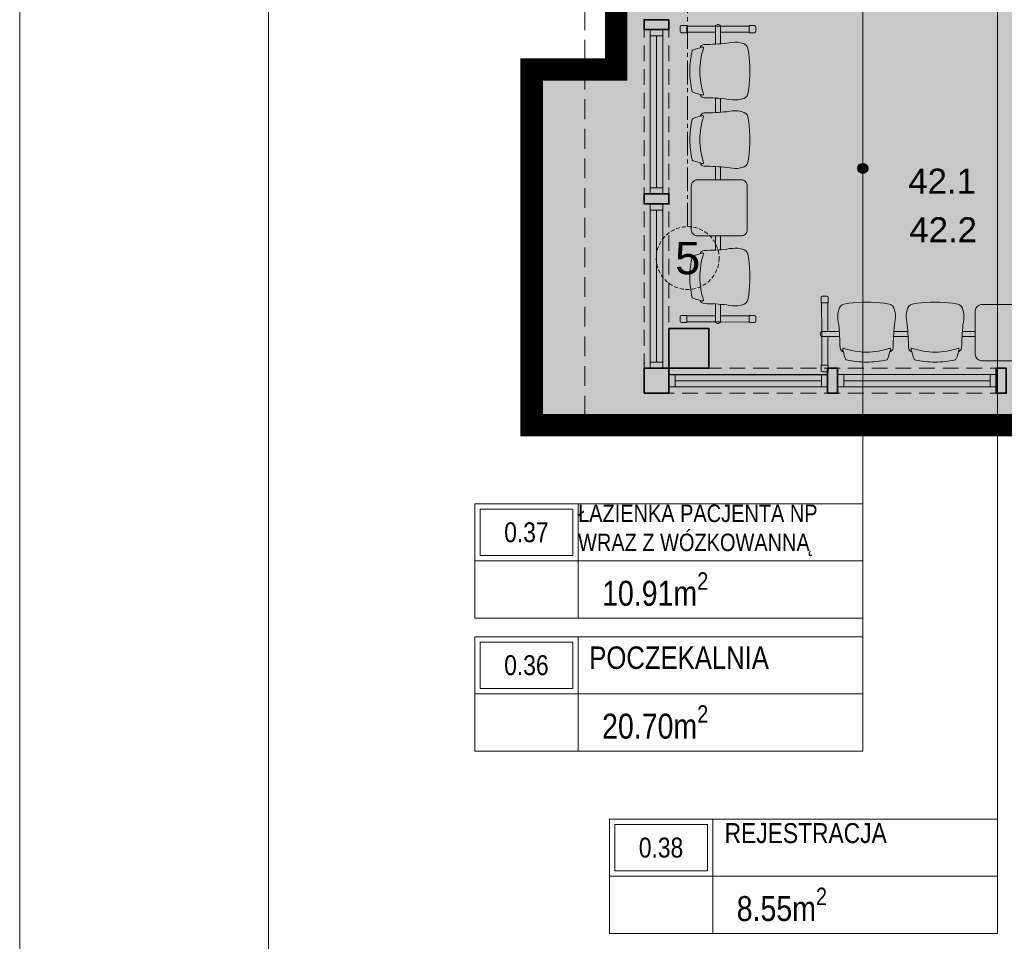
# Model space of a CAD drawing. Header units: millimetres. Extents: x -9409 to 0, y -5353 to 3057.
# Tile 2 of 256: x -9409 to -8618, y -4143 to -3403. Entities that reach past the tile are written whole.
import ezdxf
from ezdxf.enums import TextEntityAlignment as Align

# ---------------------------------------------------------------- set-up
doc = ezdxf.new("R2010")
doc.units = ezdxf.units.MM
for name, pattern in [('ACAD_ISO02W100', [15, 12, -3]), ('CACHE2', [4.7625, 3.175, -1.5875]), ('CENTER2', [28.575, 19.05, -3.175, 3.175, -3.175]), ('DASHED', [19.05, 12.7, -6.35]), ('DASHED2', [0.375, 0.25, -0.125])]:
    doc.linetypes.add(name, pattern=pattern)
for name, color, linetype in [('_okna last okna', 251, 'Continuous'), ('aranżacja Martela', 6, 'Continuous'), ('sq_sc.kurtynowa', 4, 'Continuous')]:
    doc.layers.add(name, color=color, linetype=linetype)
for name, color, linetype, lineweight in [('A-AREA-____-IDEN', 81, 'Continuous', 5), ('SQ_Drzwi', 170, 'Continuous', 9), ('SQ_HATCH', 140, 'Continuous', 13), ('SQ_ISTN.Ściany', 140, 'Continuous', 35), ('SQ_Nadproża', 112, 'DASHED', 13), ('SQ_Opisy', 7, 'Continuous', 18), ('SQ_Osie', 220, 'CENTER2', 9), ('SQ_PROJ.Ściany', 7, 'Continuous', 35), ('SQ_TECHNOLOGIA', 251, 'Continuous', 9), ('SQ_TECHNOLOGIA OPIS', 7, 'Continuous', 9), ('SQ_ZAKRES_OPRACOWANIA', 7, 'ACAD_ISO02W100', 20)]:
    doc.layers.add(name, color=color, linetype=linetype, lineweight=lineweight)
doc.styles.add('ARIAL', font='arial.ttf')
doc.styles.add('Arial Narrow_2', font='ARIALN.TTF', dxfattribs={"height": 20})
doc.styles.get("Standard").update_dxf_attribs({"font": 'arial.ttf'})

# ---------------------------------------------------------------- blocks, each defined once
blk = doc.blocks.new('ET_pom_prokocim 1_200 - SZEROKA --4287470-__- 0_00 parter')
at = {"layer": 'A-AREA-____-IDEN'}
blk.add_line((2.943, 0.629), (2.943, -1.377), dxfattribs=at)
blk.add_wipeout([(-3.629, 2.634), (10, 2.634), (10, -1.377), (-3.629, -1.377)])
for p, q in [((-3.629, -1.377), (-3.629, 2.634)), ((-3.629, 2.634), (10, 2.634)), ((0, 0.629), (0, 2.634)), ((10, 2.634), (10, -1.377)), ((-3.629, 0.629), (0, 0.629)), ((0, 0.629), (0, -1.377)), ((10, 0.629), (0, 0.629)), ((10, -1.377), (-3.629, -1.377))]:
    blk.add_line(p, q, dxfattribs=at)
blk.add_lwpolyline([(-3.441, 0.817), (-0.188, 0.817), (-0.188, 2.446), (-3.441, 2.446)], close=True, dxfattribs=at)
blk = doc.blocks.new('point')
at = {"layer": 'A-AREA-____-IDEN', "lineweight": -2}
h = blk.add_hatch(color=256, dxfattribs=at)
h.dxf.hatch_style = 1
edge = h.paths.add_edge_path()
edge.add_arc((0, 0), 4, 0, 360)
blk.add_circle((0, 0), 4, dxfattribs=at)
blk = doc.blocks.new('osie bud A')
at = {"layer": 'SQ_Osie'}
blk.add_line((25454.3, 19372.6), (25454.3, 17597.31), dxfattribs=at)
at = {"layer": 'SQ_Osie', "linetype": 'ByBlock'}
blk.add_circle((25454.25, 19397.85), 25.25, dxfattribs=at)
at = {"layer": 'SQ_Osie'}
blk.add_text('5', height=26, rotation=180, dxfattribs=at).set_placement((25454.25, 19397.85), align=Align.MIDDLE_CENTER)
blk = doc.blocks.new('stan projektowany')
at = {"layer": 'SQ_HATCH'}
h = blk.add_hatch(dxfattribs=at)
h.set_pattern_fill('ANGLE')
h.set_pattern_definition([(0, (-10464.962, 6233.929), (0, 6.985), [5.08, -1.905]), (90, (-10464.962, 6233.929), (-6.985, 4e-16), [5.08, -1.905])])
h.paths.add_polyline_path([(-15233.14, 8198.65), (-15198.14, 8198.65), (-15176.65, 8198.65), (-15176.65, 8216.15), (-15144.65, 8216.15), (-15144.65, 8147.15), (-15144.65, 7886.15), (-15144.65, 7837.15), (-15144.65, 7734.77), (-15104.65, 7734.77), (-15104.65, 10535.59), (-15737.65, 10535.59), (-15737.65, 10615.59), (-15789.65, 10615.59), (-16075.65, 10615.59), (-16075.65, 9587.27), (-16120.11, 9587.27), (-16120.11, 9436.61), (-16071.65, 9436.61), (-16071.65, 9307.59), (-16259.65, 9307.59), (-16259.65, 8898.65), (-16704.65, 8898.65), (-16704.65, 7768.15), (-16704.65, 7751.82), (-16685.57, 7751.82), (-16685.57, 7130.61), (-16718.15, 7131.63), (-16718.15, 7178.15), (-16999.65, 7178.15), (-16999.65, 7808.15), (-19394.65, 7808.15), (-19394.65, 6211.23), (-19462.48, 6211.23), (-19462.48, 5925.46), (-18509.26, 5925.46), (-18509.26, 6211.23), (-17103.03, 6223.02), (-17103.03, 5881.49), (-15104.65, 5873.27), (-15104.65, 7734.77), (-15144.65, 7734.77), (-15144.65, 7707.15), (-15176.65, 7707.15), (-15176.65, 7706.65), (-15176.65, 7706.65), (-15259.89, 7706.65), (-15259.87, 7706.75), (-15259.87, 7707.15), (-15292.71, 7707.15), (-15292.71, 7696.65), (-15292.7, 7696.65), (-15292.71, 7706.65), (-15297.71, 7706.65), (-15297.7, 7699.45, 0.414214), (-15297.4, 7699.15), (-15296.5, 7699.15, -0.414214), (-15296.2, 7698.85), (-15296.2, 7696.95, 0.527766), (-15295.86, 7696.59, -0.450501), (-15295.27, 7696.07, -0.414104), (-15295.79, 7695.54), (-15295.07, 7695.5), (-15295.79, 7695.54, -0.414323), (-15296.32, 7696.07, -0.409171), (-15295.87, 7696.65, -0.450389), (-15296.2, 7696.95), (-15296.2, 7698.85, 0.414214), (-15296.5, 7699.15), (-15297.4, 7699.15, -0.414214), (-15297.7, 7699.45), (-15297.71, 7706.65), (-15292.71, 7706.65), (-15292.71, 7707.15), (-15259.87, 7707.15), (-15259.87, 7734.77), (-15473.3, 7734.77), (-15473.3, 7771.14, -0.414214), (-15477.3, 7775.14, -1), (-15469.3, 7775.14, -0.414214), (-15473.3, 7771.14), (-15473.3, 7749.3), (-15457.7, 7749.3), (-15457.7, 7760.15), (-15457.96, 7760.19), (-15457.96, 7773.87), (-15457.96, 7787.54), (-15457.7, 7799.3), (-15457.7, 7787.58), (-15431.62, 7791.36, -0.038172), (-15427.99, 7791.64, -0.032853), (-15424.84, 7791.44, -0.057631), (-15419.72, 7790.17, -0.057695), (-15415.53, 7788.02, -0.068919), (-15411.87, 7784.77, -0.070278), (-15409.44, 7780.92, -0.066142), (-15408.18, 7776.69, -0.045653), (-15407.94, 7773.2, -0.032968), (-15408.15, 7770.68, -0.068737), (-15409.44, 7766.28, -0.070278), (-15411.87, 7762.43, -0.068919), (-15415.53, 7759.18, -0.057695), (-15419.72, 7757.03, -0.057631), (-15424.84, 7755.76, -0.032853), (-15427.99, 7755.56, -0.033182), (-15431.15, 7755.77), (-15457.7, 7760.15), (-15457.7, 7749.3), (-15473.3, 7749.3), (-15473.3, 7734.77), (-15259.87, 7734.77), (-15259.87, 7837.15), (-15259.9, 7837.15), (-15259.87, 7837.13), (-15176.65, 7837.15), (-15176.65, 7734.77), (-15144.65, 7734.77), (-15144.65, 7837.15), (-15144.65, 7886.15), (-15176.65, 7886.15), (-15176.65, 8147.15), (-15176.65, 8163.65), (-15198.14, 8163.65), (-15233.14, 8163.65)])
at = {"layer": 'SQ_HATCH', "linetype": 'ByBlock', "true_color": 0x939598}
blk.add_hatch(color=252, dxfattribs=at).paths.add_polyline_path([(-19320.12, 6003.24), (-19352.12, 6003.24), (-19352.12, 5971.24), (-19320.12, 5971.24)])
at = {"layer": '_okna last okna', "linetype": 'ByBlock'}
blk.add_line((-19352.12, 5966.23), (-19224.62, 5966.23), dxfattribs=at)
at = {"layer": 'SQ_Drzwi', "linetype": 'Continuous'}
for p, q in [((-19367.12, 6112.23), (-19367.11, 6238.23)), ((-19362.12, 6116.23), (-19362.11, 6238.23)), ((-19357.11, 6238.23), (-19357.12, 6112.23)), ((-19367.12, 5971.23), (-19367.11, 6103.23)), ((-19357.12, 6103.23), (-19357.12, 5971.23)), ((-19362.12, 5976.23), (-19362.11, 6098.23)), ((-19216.62, 5966.23), (-19089.12, 5966.23)), ((-19347.12, 5961.23), (-19229.62, 5961.23)), ((-19211.62, 5961.23), (-19094.12, 5961.23)), ((-19224.62, 5956.23), (-19352.12, 5956.23)), ((-19089.12, 5956.23), (-19216.62, 5956.23))]:
    blk.add_line(p, q, dxfattribs=at)
for points in [[(-19357.11, 6238.23), (-19357.11, 6243.23), (-19367.11, 6243.23), (-19367.11, 6238.23), (-19357.11, 6238.23)], [(-19357.11, 6116.23), (-19357.11, 6111.23), (-19367.11, 6111.23), (-19367.11, 6116.23), (-19357.11, 6116.23)], [(-19357.11, 6103.23), (-19357.11, 6098.23), (-19367.11, 6098.23), (-19367.11, 6103.23), (-19357.11, 6103.23)], [(-19357.11, 5976.23), (-19357.11, 5971.23), (-19367.11, 5971.23), (-19367.11, 5976.23), (-19357.11, 5976.23)], [(-19347.12, 5956.23), (-19352.12, 5956.23), (-19352.12, 5966.23), (-19347.12, 5966.23), (-19347.12, 5956.23)], [(-19224.62, 5956.23), (-19229.62, 5956.23), (-19229.62, 5966.23), (-19224.62, 5966.23), (-19224.62, 5956.23)], [(-19211.62, 5956.23), (-19216.62, 5956.23), (-19216.62, 5966.23), (-19211.62, 5966.23), (-19211.62, 5956.23)], [(-19089.12, 5956.23), (-19094.12, 5956.23), (-19094.12, 5966.23), (-19089.12, 5966.23), (-19089.12, 5956.23)]]:
    blk.add_lwpolyline(points, dxfattribs=at)
at = {"layer": 'SQ_Nadproża'}
for p, q in [((-19372.12, 5951.23), (-19372.11, 6251.23)), ((-19352.12, 5951.23), (-19352.11, 6251.23)), ((-18643.12, 5971.23), (-19372.12, 5971.24)), ((-18643.12, 5951.23), (-19372.12, 5951.24))]:
    blk.add_line(p, q, dxfattribs=at)
at = {"layer": 'SQ_PROJ.Ściany'}
for points in [[(-19352.11, 6251.23), (-19352.11, 6243.23), (-19372.11, 6243.23), (-19372.11, 6251.23)], [(-19352.11, 6111.23), (-19352.11, 6103.23), (-19372.11, 6103.23), (-19372.11, 6111.23)], [(-19352.12, 6003.24), (-19320.12, 6003.24), (-19320.12, 5971.24), (-19352.12, 5971.24)], [(-19224.62, 5971.23), (-19216.62, 5971.23), (-19216.62, 5951.23), (-19224.62, 5951.23)], [(-19089.12, 5971.23), (-19081.12, 5971.23), (-19081.12, 5951.23), (-19089.12, 5951.23)]]:
    blk.add_lwpolyline(points, close=True, dxfattribs=at)
for points in [[(-19360.12, 5971.24), (-19352.12, 5971.24), (-19352.12, 5951.24), (-19360.12, 5951.24), (-19372.12, 5951.23)], [(-19372.12, 5951.23), (-19372.12, 5963.24), (-19372.12, 5971.24), (-19352.12, 5971.24), (-19352.12, 5963.24)]]:
    blk.add_lwpolyline(points, dxfattribs=at)
at = {"layer": 'sq_sc.kurtynowa'}
blk.add_point((-19372.12, 5975.23), dxfattribs=at)
at = {"layer": 'SQ_ZAKRES_OPRACOWANIA', "linetype": 'CACHE2', "ltscale": 5}
blk.add_lwpolyline([(-14814.65, 11777.98), (-15737.15, 11777.98), (-15737.15, 11735.45), (-15837.15, 11820.51), (-15837.15, 11777.98), (-17204.52, 11777.98), (-17204.52, 11035.85), (-17161.99, 11035.85), (-17247.05, 10935.85), (-17204.52, 10935.85), (-17204.52, 9500.92), (-17161.99, 9500.92), (-17247.05, 9400.92), (-17204.52, 9400.92), (-17204.52, 8139.94), (-18379.79, 8139.94), (-18379.79, 8097.41), (-18479.79, 8182.47), (-18479.79, 8139.94), (-19419.64, 8139.94), (-19419.64, 5920.99)], dxfattribs=at)
at = {"layer": 'SQ_ZAKRES_OPRACOWANIA', "color": 251, "linetype": 'DASHED2', "ltscale": 100, "true_color": 0x636466, "const_width": 18}
blk.add_lwpolyline([(-15104.65, 10541.71), (-15104.65, 7946.16), (-14458.39, 7942.46), (-14458.39, 5881.49), (-17103.03, 5881.49), (-17103.03, 6223.02), (-18509.26, 6211.23), (-18509.26, 5925.46), (-19462.48, 5925.46), (-19462.48, 6211.23), (-19394.65, 6211.23), (-19394.65, 7808.15), (-16999.65, 7808.15), (-16999.65, 7178.15), (-16704.65, 7178.15), (-16704.65, 7768.15), (-16704.65, 8898.65), (-16259.65, 8898.65), (-16259.65, 9307.59), (-16071.65, 9307.59), (-16071.65, 9436.61)], dxfattribs=at)
at = {"layer": 'SQ_Osie', "linetype": 'CACHE2', "ltscale": 5, "rotation": 180}
blk.add_blockref('osie bud A', (6117.15, 25457.6), dxfattribs=at)
blk = doc.blocks.new('day 4_stolik')
at = {"layer": 'SQ_TECHNOLOGIA'}
for p, q in [((985374, 197353.89), (985368.96, 197353.92)), ((985656.42, 197353.89), (985661.46, 197353.92)), ((985386.51, 197343.29), (985387.54, 197347.03)), ((985387.54, 197347.03), (985388.44, 197349.24)), ((985405.25, 197351.45), (985405.16, 197351.45)), ((985422.87, 197347.03), (985421.98, 197349.24)), ((985423.91, 197343.29), (985422.87, 197347.03)), ((985441.51, 197343.29), (985442.54, 197347.03)), ((985442.54, 197347.03), (985443.44, 197349.24)), ((985460.25, 197351.45), (985460.16, 197351.45)), ((985477.87, 197347.03), (985476.98, 197349.24)), ((985478.91, 197343.29), (985477.87, 197347.03)), ((985551.51, 197343.29), (985552.54, 197347.03)), ((985552.54, 197347.03), (985553.44, 197349.24)), ((985570.16, 197351.45), (985570.25, 197351.45)), ((985587.87, 197347.03), (985586.98, 197349.24)), ((985588.91, 197343.29), (985587.87, 197347.03)), ((985606.51, 197343.29), (985607.54, 197347.03)), ((985607.54, 197347.03), (985608.44, 197349.24)), ((985625.16, 197351.45), (985625.25, 197351.45)), ((985642.87, 197347.03), (985641.98, 197349.24)), ((985643.91, 197343.29), (985642.87, 197347.03)), ((985385.6, 197342.83), (985386.51, 197343.29)), ((985424.81, 197342.83), (985423.91, 197343.29)), ((985440.6, 197342.83), (985441.51, 197343.29)), ((985479.81, 197342.83), (985478.91, 197343.29)), ((985550.6, 197342.83), (985551.51, 197343.29)), ((985589.81, 197342.83), (985588.91, 197343.29)), ((985605.6, 197342.83), (985606.51, 197343.29)), ((985644.81, 197342.83), (985643.91, 197343.29)), ((985369.1, 197330.87), (985369.1, 197326.89)), ((985661.32, 197330.87), (985661.32, 197326.89)), ((985382.08, 197312.86), (985382.41, 197311.06)), ((985382.86, 197309.4), (985382.41, 197311.06)), ((985427.56, 197309.4), (985428.01, 197311.06)), ((985428.34, 197312.86), (985428.01, 197311.06)), ((985437.08, 197312.86), (985437.41, 197311.06)), ((985437.86, 197309.4), (985437.41, 197311.06)), ((985482.56, 197309.4), (985483.01, 197311.06)), ((985483.34, 197312.86), (985483.01, 197311.06)), ((985547.08, 197312.86), (985547.41, 197311.06)), ((985547.86, 197309.4), (985547.41, 197311.06)), ((985592.56, 197309.4), (985593.01, 197311.06)), ((985593.34, 197312.86), (985593.01, 197311.06)), ((985602.08, 197312.86), (985602.41, 197311.06)), ((985602.86, 197309.4), (985602.41, 197311.06)), ((985647.56, 197309.4), (985648.01, 197311.06)), ((985648.34, 197312.86), (985648.01, 197311.06)), ((985369.09, 197303.86), (985374, 197303.85)), ((985391.05, 197304.13), (985386.95, 197304.86)), ((985394.3, 197303.77), (985391.05, 197304.13)), ((985397.91, 197303.5), (985394.3, 197303.77)), ((985401.56, 197303.35), (985397.91, 197303.5)), ((985405.2, 197303.37), (985401.56, 197303.35)), ((985405.21, 197303.37), (985408.85, 197303.35)), ((985408.85, 197303.35), (985412.51, 197303.5)), ((985412.51, 197303.5), (985416.12, 197303.77)), ((985416.12, 197303.77), (985419.37, 197304.13)), ((985419.37, 197304.13), (985423.46, 197304.86)), ((985446.05, 197304.13), (985441.95, 197304.86)), ((985449.3, 197303.77), (985446.05, 197304.13)), ((985452.91, 197303.5), (985449.3, 197303.77)), ((985456.56, 197303.35), (985452.91, 197303.5)), ((985460.2, 197303.37), (985456.56, 197303.35)), ((985460.21, 197303.37), (985463.85, 197303.35)), ((985463.85, 197303.35), (985467.51, 197303.5)), ((985467.51, 197303.5), (985471.12, 197303.77)), ((985471.12, 197303.77), (985474.37, 197304.13)), ((985474.37, 197304.13), (985478.46, 197304.86)), ((985556.05, 197304.13), (985551.95, 197304.86)), ((985559.3, 197303.77), (985556.05, 197304.13)), ((985562.91, 197303.5), (985559.3, 197303.77)), ((985566.56, 197303.35), (985562.91, 197303.5)), ((985570.2, 197303.37), (985566.56, 197303.35)), ((985570.21, 197303.37), (985573.85, 197303.35)), ((985573.85, 197303.35), (985577.51, 197303.5)), ((985577.51, 197303.5), (985581.12, 197303.77)), ((985581.12, 197303.77), (985584.37, 197304.13)), ((985584.37, 197304.13), (985588.46, 197304.86)), ((985611.05, 197304.13), (985606.95, 197304.86)), ((985614.3, 197303.77), (985611.05, 197304.13)), ((985617.91, 197303.5), (985614.3, 197303.77)), ((985621.56, 197303.35), (985617.91, 197303.5)), ((985625.2, 197303.37), (985621.56, 197303.35)), ((985625.21, 197303.37), (985628.85, 197303.35)), ((985628.85, 197303.35), (985632.51, 197303.5)), ((985632.51, 197303.5), (985636.12, 197303.77)), ((985636.12, 197303.77), (985639.37, 197304.13)), ((985639.37, 197304.13), (985643.46, 197304.86)), ((985661.33, 197303.86), (985656.42, 197303.85))]:
    blk.add_line(p, q, dxfattribs=at)
for points in [[(985367.88, 197328.87), (985367.88, 197329.21), (985368.58, 197330.87), (985369.1, 197330.87), (985369.09, 197353.88), (985368.83, 197353.95), (985368.67, 197354.1), (985368.68, 197358.2, -0.361625), (985369.83, 197359.31), (985373.23, 197359.31, -0.365139), (985374.4, 197358.18), (985374.4, 197354.11), (985374.24, 197353.95), (985374, 197353.89), (985374, 197330.87)], [(985662.54, 197328.87), (985662.54, 197329.21), (985661.84, 197330.87), (985661.32, 197330.87), (985661.33, 197353.88), (985661.59, 197353.95), (985661.74, 197354.1), (985661.74, 197358.2, 0.361625), (985660.58, 197359.31), (985657.18, 197359.31, 0.365139), (985656.02, 197358.18), (985656.02, 197354.11), (985656.18, 197353.95), (985656.42, 197353.89), (985656.42, 197330.87)], [(985386.51, 197343.29, 0.297014), (985383.84, 197339.89)], [(985386.51, 197343.29), (985386.07, 197341.89, 0.155813), (985386.07, 197340.82), (985386.16, 197340.59), (985386.25, 197340.47, 0.349321), (985386.57, 197340.38, -0.081607), (985405.19, 197343.42)], [(985423.91, 197343.29), (985424.35, 197341.89, -0.155813), (985424.35, 197340.82), (985424.26, 197340.59), (985424.17, 197340.47, -0.349321), (985423.85, 197340.38, 0.081607), (985405.23, 197343.42)], [(985423.91, 197343.29, -0.297014), (985426.58, 197339.89)], [(985441.51, 197343.29, 0.297014), (985438.84, 197339.89)], [(985441.51, 197343.29), (985441.07, 197341.89, 0.155813), (985441.07, 197340.82), (985441.16, 197340.59), (985441.25, 197340.47, 0.349321), (985441.57, 197340.38, -0.081607), (985460.19, 197343.42)], [(985478.91, 197343.29), (985479.35, 197341.89, -0.155813), (985479.35, 197340.82), (985479.26, 197340.59), (985479.17, 197340.47, -0.349321), (985478.85, 197340.38, 0.081607), (985460.23, 197343.42)], [(985478.91, 197343.29, -0.297014), (985481.58, 197339.89)], [(985551.51, 197343.29, 0.297014), (985548.84, 197339.89)], [(985551.51, 197343.29), (985551.07, 197341.89, 0.155813), (985551.07, 197340.82), (985551.16, 197340.59), (985551.25, 197340.47, 0.349321), (985551.57, 197340.38, -0.081607), (985570.19, 197343.42)], [(985588.91, 197343.29), (985589.35, 197341.89, -0.155813), (985589.35, 197340.82), (985589.26, 197340.59), (985589.17, 197340.47, -0.349321), (985588.85, 197340.38, 0.081607), (985570.23, 197343.42)], [(985588.91, 197343.29, -0.297014), (985591.58, 197339.89)], [(985606.51, 197343.29, 0.297014), (985603.84, 197339.89)], [(985606.51, 197343.29), (985606.07, 197341.89, 0.155813), (985606.07, 197340.82), (985606.16, 197340.59), (985606.25, 197340.47, 0.349321), (985606.57, 197340.38, -0.081607), (985625.19, 197343.42)], [(985643.91, 197343.29), (985644.35, 197341.89, -0.155813), (985644.35, 197340.82), (985644.26, 197340.59), (985644.17, 197340.47, -0.349321), (985643.85, 197340.38, 0.081607), (985625.23, 197343.42)], [(985643.91, 197343.29, -0.297014), (985646.58, 197339.89)], [(985367.88, 197328.87), (985367.88, 197328.53), (985368.58, 197326.87), (985369.1, 197326.87), (985369.09, 197303.86), (985368.83, 197303.79), (985368.67, 197303.64), (985368.68, 197299.54, 0.361625), (985369.83, 197298.43), (985373.23, 197298.43, 0.365139), (985374.4, 197299.57), (985374.4, 197303.64), (985374.24, 197303.79), (985374, 197303.85), (985374, 197326.89)], [(985662.54, 197328.87), (985662.54, 197328.53), (985661.84, 197326.87), (985661.32, 197326.87), (985661.33, 197303.86), (985661.59, 197303.79), (985661.74, 197303.64), (985661.74, 197299.54, -0.361625), (985660.58, 197298.43), (985657.18, 197298.43, -0.365139), (985656.02, 197299.57), (985656.02, 197303.64), (985656.18, 197303.79), (985656.42, 197303.85), (985656.42, 197326.89)]]:
    blk.add_lwpolyline(points, format="xyb", dxfattribs=at)
blk.add_lwpolyline([(985492.54, 197345.34), (985492.54, 197310.34, 0.414214), (985497.54, 197305.34), (985532.54, 197305.34, 0.414214), (985537.54, 197310.34), (985537.54, 197345.34, 0.414214), (985532.54, 197350.34), (985497.54, 197350.34, 0.414214)], format="xyb", close=True, dxfattribs=at)
for points in [[(985369.1, 197330.87), (985383.56, 197330.87)], [(985426.86, 197330.87), (985438.56, 197330.87)], [(985481.86, 197330.87), (985492.54, 197330.87)], [(985537.54, 197330.87), (985548.56, 197330.87)], [(985591.86, 197330.87), (985603.56, 197330.87)], [(985646.86, 197330.87), (985661.32, 197330.87), (985661.32, 197326.89), (985647.13, 197326.89)], [(985383.28, 197326.89), (985369.1, 197326.89)], [(985438.28, 197326.89), (985427.13, 197326.89)], [(985492.54, 197326.89), (985482.13, 197326.89)], [(985548.28, 197326.89), (985537.13, 197326.89)], [(985603.28, 197326.89), (985592.13, 197326.89)]]:
    blk.add_lwpolyline(points, dxfattribs=at)
for centre, radius, start, end in [((985389.34, 197348.74), 1.03, 108.78677, 150.82459), ((985404.74, 197279.1), 72.34, 89.66512, 102.56228), ((985405.68, 197279.1), 72.34, 77.43772, 90.33488), ((985421.08, 197348.74), 1.03, 29.17541, 71.21323), ((985444.34, 197348.74), 1.03, 108.78677, 150.82459), ((985459.74, 197279.1), 72.34, 89.66512, 102.56228), ((985460.68, 197279.1), 72.34, 77.43772, 90.33488), ((985476.08, 197348.74), 1.03, 29.17541, 71.21323), ((985554.34, 197348.74), 1.03, 108.78677, 150.82459), ((985569.74, 197279.1), 72.34, 89.66512, 102.56228), ((985570.68, 197279.1), 72.34, 77.43772, 90.33488), ((985586.08, 197348.74), 1.03, 29.17541, 71.21323), ((985609.34, 197348.74), 1.03, 108.78677, 150.82459), ((985624.74, 197279.1), 72.34, 89.66512, 102.56228), ((985625.68, 197279.1), 72.34, 77.43772, 90.33488), ((985641.08, 197348.74), 1.03, 29.17541, 71.21323), ((985207.85, 197340.86), 175.99, 353.73122, 359.68286), ((985602.57, 197340.86), 175.99, 180.31714, 186.26878), ((985262.85, 197340.86), 175.99, 353.73122, 359.68286), ((985657.57, 197340.86), 175.99, 180.31714, 186.26878), ((985372.85, 197340.86), 175.99, 353.73122, 359.68286), ((985767.57, 197340.86), 175.99, 180.31714, 186.26878), ((985427.85, 197340.86), 175.99, 353.73122, 359.68286), ((985822.57, 197340.86), 175.99, 180.31714, 186.26878), ((985418.7, 197314.32), 36.65, 168.47634, 182.29248), ((985391.72, 197314.32), 36.65, 357.70752, 11.52366), ((985473.7, 197314.32), 36.65, 168.47634, 182.29248), ((985446.72, 197314.32), 36.65, 357.70752, 11.52366), ((985583.7, 197314.32), 36.65, 168.47634, 182.29248), ((985556.72, 197314.32), 36.65, 357.70752, 11.52366), ((985638.7, 197314.32), 36.65, 168.47634, 182.29248), ((985611.72, 197314.32), 36.65, 357.70752, 11.52366), ((985388.35, 197310.24), 5.56, 188.76173, 255.41333), ((985422.06, 197310.24), 5.56, 284.58667, 351.23827), ((985443.35, 197310.24), 5.56, 188.76173, 255.41333), ((985477.06, 197310.24), 5.56, 284.58667, 351.23827), ((985553.35, 197310.24), 5.56, 188.76173, 255.41333), ((985587.06, 197310.24), 5.56, 284.58667, 351.23827), ((985608.35, 197310.24), 5.56, 188.76173, 255.41333), ((985642.06, 197310.24), 5.56, 284.58667, 351.23827)]:
    blk.add_arc(centre, radius, start, end, dxfattribs=at)
blk = doc.blocks.new('ławki 2')
at = {"layer": 'SQ_TECHNOLOGIA'}
for p, q in [((32061.88, -29328.99), (32061.86, -29323.95)), ((32084.9, -29324.09), (32088.88, -29324.09)), ((32111.91, -29324.08), (32111.92, -29328.98)), ((32102.92, -29337.06), (32104.72, -29337.39)), ((32106.38, -29337.85), (32104.72, -29337.39)), ((32068.75, -29342.54), (32066.54, -29343.43)), ((32072.48, -29341.5), (32068.75, -29342.54)), ((32072.94, -29340.6), (32072.48, -29341.5)), ((32111.65, -29346.03), (32110.91, -29341.94)), ((32112.01, -29349.28), (32111.65, -29346.03)), ((32112.28, -29352.9), (32112.01, -29349.28)), ((32112.43, -29356.55), (32112.28, -29352.9)), ((32064.33, -29360.25), (32064.33, -29360.16)), ((32112.41, -29360.19), (32112.43, -29356.55)), ((32112.41, -29360.2), (32112.43, -29363.84)), ((32112.28, -29367.49), (32112.02, -29371.1)), ((32112.43, -29363.84), (32112.28, -29367.49)), ((32068.76, -29377.87), (32066.54, -29376.97)), ((32111.66, -29374.35), (32110.92, -29378.45)), ((32112.02, -29371.1), (32111.66, -29374.35)), ((32072.49, -29378.9), (32068.76, -29377.87)), ((32072.95, -29379.8), (32072.49, -29378.9)), ((32102.93, -29383.33), (32104.73, -29383)), ((32106.39, -29382.54), (32104.73, -29383)), ((32102.93, -29392.06), (32104.73, -29392.39)), ((32106.39, -29392.85), (32104.73, -29392.39)), ((32068.76, -29397.54), (32066.55, -29398.43)), ((32072.49, -29396.5), (32068.76, -29397.54)), ((32072.95, -29395.6), (32072.49, -29396.5)), ((32111.66, -29401.03), (32110.92, -29396.94)), ((32112.02, -29404.28), (32111.66, -29401.03)), ((32112.29, -29407.9), (32112.02, -29404.28)), ((32112.44, -29411.55), (32112.29, -29407.9)), ((32064.34, -29415.25), (32064.34, -29415.16)), ((32112.42, -29415.19), (32112.44, -29411.55)), ((32112.42, -29415.2), (32112.44, -29418.84)), ((32112.3, -29422.49), (32112.03, -29426.1)), ((32112.44, -29418.84), (32112.3, -29422.49)), ((32068.77, -29432.87), (32066.55, -29431.97)), ((32072.5, -29433.9), (32068.77, -29432.87)), ((32111.67, -29429.35), (32110.93, -29433.45)), ((32112.03, -29426.1), (32111.67, -29429.35)), ((32072.96, -29434.8), (32072.5, -29433.9)), ((32102.94, -29438.33), (32104.74, -29438)), ((32106.4, -29437.54), (32104.74, -29438)), ((32102.91, -29502.48), (32104.71, -29502.81)), ((32106.37, -29503.26), (32104.71, -29502.81)), ((32068.74, -29507.94), (32066.52, -29508.83)), ((32072.47, -29506.9), (32068.74, -29507.94)), ((32072.93, -29506), (32072.47, -29506.9)), ((32111.64, -29511.45), (32110.9, -29507.36)), ((32112, -29514.7), (32111.64, -29511.45)), ((32112.27, -29518.32), (32112, -29514.7)), ((32112.41, -29521.97), (32112.27, -29518.32)), ((32064.32, -29525.56), (32064.32, -29525.65)), ((32112.4, -29525.61), (32112.41, -29521.97)), ((32112.4, -29525.62), (32112.41, -29529.26)), ((32112.26, -29532.91), (32111.99, -29536.52)), ((32112.41, -29529.26), (32112.26, -29532.91)), ((32068.73, -29543.27), (32066.52, -29542.38)), ((32072.47, -29544.31), (32068.73, -29543.27)), ((32111.63, -29539.77), (32110.9, -29543.87)), ((32111.99, -29536.52), (32111.63, -29539.77)), ((32072.93, -29545.21), (32072.47, -29544.31)), ((32102.9, -29548.74), (32104.7, -29548.41)), ((32106.36, -29547.96), (32104.7, -29548.41)), ((32061.87, -29556.82), (32061.84, -29561.85)), ((32111.89, -29561.73), (32111.91, -29556.82)), ((32084.89, -29561.72), (32088.87, -29561.72))]:
    blk.add_line(p, q, dxfattribs=at)
for points in [[(32086.9, -29322.86), (32086.57, -29322.86), (32084.9, -29323.57), (32084.9, -29324.09), (32061.89, -29324.09), (32061.82, -29323.82), (32061.67, -29323.67), (32057.57, -29323.68, 0.361625), (32056.46, -29324.83), (32056.46, -29328.23, 0.365139), (32057.6, -29329.39), (32061.67, -29329.39), (32061.82, -29329.23), (32061.88, -29328.99), (32084.9, -29328.99)], [(32086.91, -29322.86), (32087.24, -29322.86), (32088.9, -29323.57), (32088.9, -29324.08), (32111.91, -29324.08), (32111.99, -29323.81), (32112.14, -29323.66), (32116.23, -29323.67, -0.361625), (32117.34, -29324.82), (32117.34, -29328.22, -0.365139), (32116.21, -29329.38), (32112.14, -29329.38), (32111.99, -29329.22), (32111.92, -29328.98), (32088.88, -29328.98)], [(32072.48, -29341.5), (32073.89, -29341.06, -0.155813), (32074.95, -29341.06), (32075.19, -29341.15), (32075.3, -29341.24, -0.349321), (32075.39, -29341.56, 0.081607), (32072.36, -29360.18)], [(32072.48, -29341.5, -0.297014), (32075.89, -29338.83)], [(32072.49, -29378.9), (32073.9, -29379.34, 0.155813), (32074.96, -29379.34), (32075.19, -29379.25), (32075.31, -29379.16, 0.349321), (32075.4, -29378.84, -0.081607), (32072.36, -29360.22)], [(32072.49, -29378.9, 0.297014), (32075.9, -29381.57)], [(32072.49, -29396.5), (32073.9, -29396.06, -0.155813), (32074.96, -29396.06), (32075.2, -29396.15), (32075.31, -29396.24, -0.349321), (32075.4, -29396.56, 0.081607), (32072.37, -29415.18)], [(32072.49, -29396.5, -0.297014), (32075.9, -29393.83)], [(32072.5, -29433.9), (32073.91, -29434.34, 0.155813), (32074.97, -29434.34), (32075.2, -29434.25), (32075.32, -29434.16, 0.349321), (32075.41, -29433.84, -0.081607), (32072.37, -29415.22)], [(32072.5, -29433.9, 0.297014), (32075.91, -29436.57)], [(32072.47, -29506.9, -0.297014), (32075.88, -29504.23)], [(32072.47, -29506.9), (32073.88, -29506.46, -0.155813), (32074.94, -29506.47), (32075.18, -29506.55), (32075.29, -29506.64, -0.349321), (32075.38, -29506.96, 0.081607), (32072.34, -29525.59)], [(32072.47, -29544.31), (32073.87, -29544.75, 0.155813), (32074.94, -29544.74), (32075.17, -29544.66), (32075.29, -29544.57, 0.349321), (32075.38, -29544.25, -0.081607), (32072.34, -29525.62)], [(32072.47, -29544.31, 0.297014), (32075.87, -29546.98)], [(32086.88, -29562.94), (32086.55, -29562.94), (32084.89, -29562.23), (32084.89, -29561.72), (32061.88, -29561.72), (32061.8, -29561.98), (32061.65, -29562.14), (32057.56, -29562.13, -0.361625), (32056.45, -29560.98), (32056.45, -29557.58, -0.365139), (32057.58, -29556.41), (32061.65, -29556.41), (32061.8, -29556.57), (32061.87, -29556.82), (32084.89, -29556.82)], [(32086.89, -29562.94), (32087.22, -29562.94), (32088.89, -29562.23), (32088.89, -29561.72), (32111.89, -29561.73), (32111.97, -29561.99), (32112.12, -29562.15), (32116.21, -29562.14, 0.361625), (32117.33, -29560.99), (32117.33, -29557.59, 0.365139), (32116.19, -29556.43), (32112.12, -29556.42), (32111.97, -29556.58), (32111.91, -29556.82), (32088.87, -29556.82)]]:
    blk.add_lwpolyline(points, format="xyb", dxfattribs=at)
for points in [[(32084.9, -29324.09), (32084.91, -29338.55)], [(32088.89, -29338.27), (32088.88, -29324.08)], [(32084.91, -29381.85), (32084.92, -29393.55)], [(32088.9, -29393.27), (32088.89, -29382.12)], [(32084.92, -29436.85), (32084.93, -29447.53)], [(32088.91, -29447.53), (32088.9, -29437.12)], [(32084.9, -29503.95), (32084.9, -29492.26)], [(32088.88, -29492.53), (32088.88, -29503.68)], [(32084.89, -29561.72), (32084.89, -29547.26)], [(32088.87, -29547.53), (32088.87, -29561.72)]]:
    blk.add_lwpolyline(points, dxfattribs=at)
blk.add_lwpolyline([(32070.46, -29447.54), (32105.46, -29447.53, -0.414214), (32110.46, -29452.53), (32110.46, -29487.53, -0.414214), (32105.46, -29492.53), (32070.46, -29492.54, -0.414214), (32065.46, -29487.54), (32065.46, -29452.54, -0.414214)], format="xyb", close=True, dxfattribs=at)
for centre, radius, start, end in [((32074.88, -29162.84), 175.99, 270.32802, 276.27967), ((32101.46, -29373.68), 36.65, 87.7184, 101.53454), ((32105.54, -29343.34), 5.56, 14.59755, 81.24916), ((32136.68, -29359.72), 72.34, 167.44861, 180.34577), ((32067.04, -29344.33), 1.03, 119.1863, 161.22411), ((32136.68, -29360.66), 72.34, 179.676, 192.57316), ((32067.05, -29376.07), 1.03, 198.79766, 240.83547), ((32074.96, -29557.56), 175.99, 83.7421, 89.69375), ((32101.45, -29346.71), 36.65, 258.48723, 272.30337), ((32105.54, -29377.05), 5.56, 278.77261, 345.42422), ((32074.89, -29217.84), 175.99, 270.32802, 276.27967), ((32101.47, -29428.68), 36.65, 87.7184, 101.53454), ((32105.55, -29398.34), 5.56, 14.59755, 81.24916), ((32136.69, -29414.72), 72.34, 167.44861, 180.34577), ((32067.05, -29399.33), 1.03, 119.1863, 161.22411), ((32136.69, -29415.66), 72.34, 179.676, 192.57316), ((32067.06, -29431.07), 1.03, 198.79766, 240.83547), ((32074.97, -29612.56), 175.99, 83.7421, 89.69375), ((32101.46, -29401.71), 36.65, 258.48723, 272.30337), ((32105.55, -29432.05), 5.56, 278.77261, 345.42422), ((32074.94, -29328.25), 175.99, 270.30625, 276.2579), ((32101.44, -29539.1), 36.65, 87.69663, 101.51277), ((32105.52, -29508.76), 5.56, 14.57578, 81.22739), ((32136.66, -29525.15), 72.34, 167.42684, 180.324), ((32067.03, -29509.73), 1.03, 119.16453, 161.20234), ((32136.66, -29526.09), 72.34, 179.65423, 192.55139), ((32067.02, -29541.47), 1.03, 198.77589, 240.8137), ((32105.52, -29542.47), 5.56, 278.75084, 345.40245), ((32074.86, -29722.96), 175.99, 83.72033, 89.67198), ((32101.44, -29512.12), 36.65, 258.46546, 272.2816)]:
    blk.add_arc(centre, radius, start, end, dxfattribs=at)
blk = doc.blocks.new('WYPOSAŻENIE')
at = {"layer": 'aranżacja Martela', "xscale": -1, "rotation": 180.010885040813}
blk.add_blockref('day 4_stolik', (-981005.08, 193486.16), dxfattribs=at)
at = {"layer": 'SQ_ISTN.Ściany'}
blk.add_blockref('ławki 2', (-27768.76, 25915.84), dxfattribs=at)

msp = doc.modelspace()

# ---------------------------------------------------------------- hatches: boundary and pattern name
at = {"layer": 'SQ_HATCH'}
h = msp.add_hatch(dxfattribs=at)
h.set_pattern_fill('ANGLE')
h.set_pattern_definition([(0, (0, -3420.361), (0, 6.985), [5.08, -1.905]), (90, (0, -3420.361), (-6.985, 4e-16), [5.08, -1.905])])
h.paths.add_polyline_path([(-4768.17, -1455.64), (-4733.17, -1455.64), (-4711.69, -1455.64), (-4711.69, -1438.14), (-4679.69, -1438.14), (-4679.69, -1507.14), (-4679.69, -1768.14), (-4679.69, -1817.14), (-4679.69, -1919.52), (-4639.69, -1919.52), (-4639.69, 881.3), (-5272.69, 881.3), (-5272.69, 961.3), (-5324.69, 961.3), (-5610.69, 961.3), (-5610.69, -67.02), (-5655.15, -67.02), (-5655.15, -217.68), (-5606.69, -217.68), (-5606.69, -346.7), (-5794.69, -346.7), (-5794.69, -755.64), (-6239.69, -755.64), (-6239.69, -1886.14), (-6239.69, -1902.47), (-6220.6, -1902.47), (-6220.6, -2523.68), (-6253.19, -2522.66), (-6253.19, -2476.14), (-6534.69, -2476.14), (-6534.69, -1846.14), (-8929.69, -1846.14), (-8929.69, -3443.06), (-8997.52, -3443.06), (-8997.52, -3728.83), (-8044.3, -3728.83), (-8044.3, -3443.06), (-6638.07, -3431.27), (-6638.07, -3772.8), (-4639.69, -3781.02), (-4639.69, -1919.52), (-4679.69, -1919.52), (-4679.69, -1947.14), (-4711.69, -1947.14), (-4711.69, -1947.64), (-4711.69, -1947.64), (-4794.93, -1947.64), (-4794.91, -1947.54), (-4794.91, -1947.14), (-4827.74, -1947.14), (-4827.74, -1957.64), (-4827.74, -1957.64), (-4827.74, -1947.64), (-4832.74, -1947.64), (-4832.74, -1954.84, 0.414214), (-4832.44, -1955.14), (-4831.54, -1955.14, -0.414214), (-4831.24, -1955.44), (-4831.24, -1957.34, 0.527766), (-4830.9, -1957.7, -0.450501), (-4830.3, -1958.22, -0.414104), (-4830.83, -1958.75), (-4830.11, -1958.79), (-4830.83, -1958.75, -0.414323), (-4831.36, -1958.22, -0.409171), (-4830.9, -1957.64, -0.450389), (-4831.24, -1957.34), (-4831.24, -1955.44, 0.414214), (-4831.54, -1955.14), (-4832.44, -1955.14, -0.414214), (-4832.74, -1954.84), (-4832.74, -1947.64), (-4827.74, -1947.64), (-4827.74, -1947.14), (-4794.91, -1947.14), (-4794.91, -1919.52), (-5008.34, -1919.52), (-5008.34, -1883.15, -0.414214), (-5012.34, -1879.15, -1), (-5004.34, -1879.15, -0.414214), (-5008.34, -1883.15), (-5008.34, -1904.99), (-4992.74, -1904.99), (-4992.74, -1894.14), (-4992.99, -1894.1), (-4992.99, -1880.42), (-4992.99, -1866.75), (-4992.74, -1854.99), (-4992.74, -1866.71), (-4966.66, -1862.93, -0.038172), (-4963.03, -1862.65, -0.032853), (-4959.88, -1862.85, -0.057631), (-4954.76, -1864.12, -0.057695), (-4950.57, -1866.27, -0.068919), (-4946.91, -1869.52, -0.070278), (-4944.47, -1873.37, -0.066142), (-4943.21, -1877.6, -0.045653), (-4942.98, -1881.09, -0.032968), (-4943.19, -1883.61, -0.068737), (-4944.47, -1888.01, -0.070278), (-4946.91, -1891.86, -0.068919), (-4950.57, -1895.11, -0.057695), (-4954.76, -1897.26, -0.057631), (-4959.88, -1898.53, -0.032853), (-4963.03, -1898.73, -0.033182), (-4966.19, -1898.52), (-4992.74, -1894.14), (-4992.74, -1904.99), (-5008.34, -1904.99), (-5008.34, -1919.52), (-4794.91, -1919.52), (-4794.91, -1817.14), (-4794.93, -1817.14), (-4794.91, -1817.16), (-4711.69, -1817.14), (-4711.69, -1919.52), (-4679.69, -1919.52), (-4679.69, -1817.14), (-4679.69, -1768.14), (-4711.69, -1768.14), (-4711.69, -1507.14), (-4711.69, -1490.64), (-4733.17, -1490.64), (-4768.17, -1490.64)])

# ---------------------------------------------------------------- block references
at = {"layer": 'A-AREA-____-IDEN', "lineweight": -2}
msp.add_blockref('point', (-8731.4, -3522.5), dxfattribs=at)
at = {"layer": 'A-AREA-____-IDEN', "lineweight": 18, "xscale": 22.88, "yscale": 22.88, "zscale": 22.88}
for p in [(-8960.2, -3852.21), (-8960.2, -3958.98), (-8852.03, -4105.5)]:
    msp.add_blockref('ET_pom_prokocim 1_200 - SZEROKA --4287470-__- 0_00 parter', p, dxfattribs=at)
at = {"layer": 'SQ_ISTN.Ściany'}
msp.add_blockref('stan projektowany', (10464.96, -9654.29), dxfattribs=at)
at = {"layer": 'SQ_TECHNOLOGIA'}
msp.add_blockref('WYPOSAŻENIE', (-13165.94, 0), dxfattribs=at)

# ---------------------------------------------------------------- texts
at = {"layer": 'SQ_TECHNOLOGIA OPIS', "linetype": 'ByBlock', "char_height": 20, "width": 15.1457, "attachment_point": 1, "style": 'ARIAL'}
for s, insert in [('42.1', (-8694.84, -3522.7)), ('42.2', (-8693.99, -3561.78))]:
    msp.add_mtext(s, dxfattribs=dict(at, insert=insert))

# ---------------------------------------------------------------- next in the draw order: linework, layer by layer
at = {"layer": 'A-AREA-____-IDEN'}
msp.add_line((-8731.4, -3990.48), (-8731.4, -3141.62), dxfattribs=at)
msp.add_lwpolyline([(-8623.23, -4045.23), (-8623.23, -3141.62)], dxfattribs=at)
at = {"layer": 'SQ_Opisy', "color": 7, "lineweight": 9, "true_color": 0xf7f7f7}
msp.add_lwpolyline([(-9408.91, -5353.21), (-3368.91, -5353.21), (-3368.91, 3056.79), (-9408.91, 3056.79)], close=True, dxfattribs=at)
at = {"layer": 'SQ_Opisy', "lineweight": 9}
msp.add_lwpolyline([(-9208.91, -5303.21), (-3418.91, -5303.21), (-3418.91, 3006.79), (-9208.91, 3006.79)], close=True, dxfattribs=at)

# ---------------------------------------------------------------- next in the draw order: texts
at = {"layer": 'SQ_Opisy', "color": 7, "lineweight": 13}
for s, insert, char_height, width, attachment_point in [('{\\fArial Narrow|b0|i0|c238|p34;\\C256;ŁAZIENKA PACJENTA NP\\PWRAZ Z WÓZKOWANNĄ}', (-8960.2, -3792.56), 14, 336.4988, 1), ('{\\fArial Narrow|b0|i0|c238|p34;\\C256;0.37}', (-9001.72, -3814.89), 16, 219.5957, 5), ('{\\fArial Narrow|b0|i0|c238|p34;\\C256;POCZEKALNIA}', (-8951.2, -3906.52), 18, 198.1285, 1), ('{\\fArial Narrow|b0|i0|c238|p34;\\C256;0.36}', (-9001.72, -3921.65), 16, 219.5957, 5), ('{\\fArial Narrow|b0|i0|c238|p34;\\C256;0.38}', (-8893.55, -4068.17), 16, 219.5957, 5)]:
    msp.add_mtext(s, dxfattribs=dict(at, insert=insert, char_height=char_height, width=width, attachment_point=attachment_point))
at = {"layer": 'SQ_Opisy', "color": 7, "lineweight": 13, "insert": (-8842.46, -4048.42), "char_height": 16, "width": 219.6018, "attachment_point": 1, "line_spacing_factor": 0.675}
msp.add_mtext('{\\fArial Narrow|b0|i0|c238|p34;\\C256;REJESTRACJA}', dxfattribs=at)
at = {"layer": 'SQ_PROJ.Ściany', "char_height": 20, "attachment_point": 1, "style": 'Arial Narrow_2'}
for s, insert in [('\\A1;10.91m{\\H0.7x;\\S2^ ;}', (-8940.91, -3846.97)), ('\\A1;20.70m{\\H0.7x;\\S2^ ;}', (-8940.91, -3953.73)), ('\\A1;8.55m{\\H0.7x;\\S2^ ;}', (-8832.74, -4100.25))]:
    msp.add_mtext(s, dxfattribs=dict(at, insert=insert))

doc.saveas('drawing.dxf')
